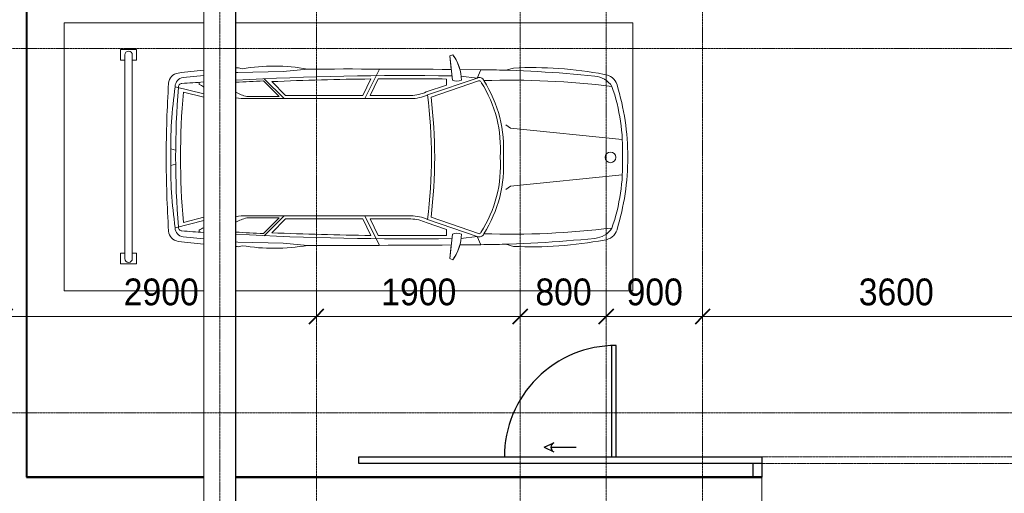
# Model space of a CAD drawing. Header units: millimetres. Extents: x 5617 to 131373, y -9330 to 158328.
# Tile 63 of 83: x 64697 to 73872, y 45951 to 50369. Entities that reach past the tile are written whole.
import ezdxf

# ---------------------------------------------------------------- set-up
doc = ezdxf.new("R2010")
doc.units = ezdxf.units.MM
for name, pattern in [('ADSK_Линия сетки', [25, 20, -2.5, 0, -2.5]), ('Линия сетки', [25, 20, -2.5, 0, -2.5]), ('Осевая', [14, 10, -2, 0, -2]), ('Штрих_1_1_', [2, 1, -1])]:
    doc.linetypes.add(name, pattern=pattern)
for name, color, linetype, lineweight in [('Двери', 7, 'Continuous', 18), ('Кабельные лотки', 7, 'Continuous', 18), ('Каркас_Импост', 7, 'Continuous', 30), ('Осевая линия', 7, 'Осевая', 18), ('Оси', 7, 'Continuous', 9), ('Остекление', 7, 'Continuous', 30), ('Панель', 7, 'Continuous', 30), ('Парковка', 7, 'Continuous', 18), ('Перекрытия', 7, 'Continuous', 18), ('Размеры', 7, 'Continuous', 9), ('Размеры-100', 7, 'Continuous', 9), ('Стены разрез', 7, 'Continuous', 40), ('Элементы узлов', 7, 'Continuous', 18)]:
    doc.layers.add(name, color=color, linetype=linetype, lineweight=lineweight)
doc.styles.add('Arial', font='arial.ttf', dxfattribs={"width": 0.9, "height": 250})
doc.dimstyles.new('Основной_2_5_мм', dxfattribs={"dimscale": 304.8, "dimtxt": 255.06485, "dimasz": 0.463911, "dimexe": 0.492126, "dimexo": 0.492126, "dimgap": 0.098425, "dimtad": 1, "dimdec": 0, "dimdsep": 46, "dimtxsty": 'Arial', "dimblk1": 'OBLIQUE', "dimblk2": 'OBLIQUE', "dimsah": 1, "dimcen": 0.09, "dimdle": 0.492126, "dimazin": 2, "dimtfac": 1, "dimtdec": 4, "dimtix": 1, "dimtmove": 0, "dimatfit": 3, "dimfxl": 1, "dimtvp": 1, "dimtolj": 1, "dimtzin": 0, "dimlwd": 20, "dimlwe": 20, "dimarcsym": 2})

# ---------------------------------------------------------------- blocks, each defined once
blk = doc.blocks.new('101_Ворота откатные - _ПЧ_3600х2400_EI60_Пр-4279515-МКСС_LB01_-7_650__Кабельные конструкции_Лотки_4')
at = {"layer": 'Каркас_Импост', "color": 253, "true_color": 0xaaaaaa}
for p, q in [((-2075, -150), (-1800, -150)), ((-2075, -340), (-2075, -150)), ((-1800, -150), (-1800, -280)), ((1800, -150), (1880, -150)), ((1800, -280), (1800, -150)), ((1880, -150), (1880, -280)), ((-1875, -340), (-2075, -340)), ((-1875, -280), (-1875, -340)), ((-1800, -280), (-1875, -280))]:
    blk.add_line(p, q, dxfattribs=at)
at = {"layer": 'Остекление', "color": 253, "true_color": 0xaaaaaa}
for p, q in [((3763.8, -430), (3527.5, -430)), ((3827.5, -430), (3736.9, -387.7)), ((3827.5, -430), (3736.9, -472.3))]:
    blk.add_line(p, q, dxfattribs=at)
blk.add_arc((3717.2, -430), 46.6, 295, 65, dxfattribs=at)
at = {"layer": 'Панель', "linetype": 'Штрих_1_1_', "lineweight": 9}
for p, q in [((-1840, -280), (1800, -280)), ((-1840, -340), (-1840, -280)), ((1800, -340), (-1840, -340))]:
    blk.add_line(p, q, dxfattribs=at)
at = {"layer": 'Панель', "color": 253, "true_color": 0xaaaaaa}
for p, q in [((1800, -280), (5555, -280)), ((1800, -340), (1800, -280)), ((5555, -340), (1800, -340)), ((3157.5, -340), (3157.5, -1380)), ((3197.5, -340), (3197.5, -1380)), ((5555, -280), (5555, -340)), ((3157.5, -1380), (3197.5, -1380))]:
    blk.add_line(p, q, dxfattribs=at)
blk.add_arc((3157.5, -340), 1040, 270, 0, dxfattribs=at)
blk = doc.blocks.new('199_Парковочные места 3 класса и МГН - Средний класс-V32-МКСС_LB01_-7_650__Кабельные конструкции_Лотки_4')
at = {"layer": 'Парковка', "color": 253, "true_color": 0xaaaaaa}
for p, q in [((0, -3700), (0, 0)), ((0, 0), (2500, 0)), ((2500, 0), (2500, -3700)), ((0, -5300), (0, -4000)), ((2500, -4000), (2500, -5300)), ((250, -4625), (250, -4775)), ((250, -4625), (350, -4625)), ((300, -4665), (2200, -4665)), ((350, -4625), (350, -4665)), ((2150, -4625), (2150, -4665)), ((2150, -4625), (2250, -4625)), ((2250, -4625), (2250, -4775)), ((300, -4735), (2200, -4735)), ((350, -4735), (350, -4775)), ((2150, -4735), (2150, -4775)), ((250, -4775), (350, -4775)), ((2150, -4775), (2250, -4775)), ((2500, -5300), (0, -5300))]:
    blk.add_line(p, q, dxfattribs=at)
for centre, start, end in [((300, -4700), 90, 270), ((2200, -4700), 270, 90)]:
    blk.add_arc(centre, 35, start, end, dxfattribs=at)
at = {"layer": 'Элементы узлов', "color": 253, "true_color": 0xaaaaaa}
for p, q in [((983.8, -1142.3), (1089.6, -98.7)), ((1523.8, -1142.3), (1418.1, -98.7)), ((422.3, -1114.3), (442.5, -1185.5)), ((422.3, -1114.3), (442.5, -1185.5)), ((952.8, -1185.7), (983.8, -1142.3)), ((1554.8, -1185.7), (1523.8, -1142.3)), ((2085.4, -1114.3), (2065.2, -1185.5)), ((2065.2, -1185.5), (2085.4, -1114.3)), ((435.9, -1612.5), (437.8, -1418.4)), ((437.8, -1418.4), (435.9, -1612.5)), ((515.3, -1452.5), (437.8, -1418.4)), ((515.3, -1452.5), (496.7, -1604.6)), ((515.3, -1452.5), (672.7, -1914.3)), ((542.8, -1440), (693.3, -1881.5)), ((1964.9, -1440), (1814.4, -1881.5)), ((1992.3, -1452.5), (1834.9, -1914.3)), ((1992.3, -1452.5), (2069.9, -1418.4)), ((1992.3, -1452.5), (2010.9, -1604.6)), ((2071.8, -1612.5), (2069.9, -1418.4)), ((2071.8, -1612.5), (2069.9, -1418.4)), ((297.9, -1678.4), (307.5, -1706.8)), ((297.9, -1678.4), (307.5, -1706.8)), ((307.5, -1706.8), (535.8, -1682.8)), ((307.5, -1706.8), (435.2, -1693.4)), ((580.4, -1736.3), (524.7, -1736.3)), ((580.4, -1736.3), (644.8, -1925.3)), ((1927.3, -1736.3), (1862.8, -1925.3)), ((1927.3, -1736.3), (1982.9, -1736.3)), ((2200.1, -1706.8), (1971.9, -1682.8)), ((2072.4, -1693.4), (2200.1, -1706.8)), ((2209.8, -1678.4), (2200.1, -1706.8)), ((2200.1, -1706.8), (2209.8, -1678.4)), ((677.7, -2069.4), (677.7, -2449.4)), ((707.7, -2069.1), (707.7, -3598.1)), ((1800, -2069.1), (1799.9, -3598.1)), ((1830, -2069.4), (1830, -2449.4)), ((707.7, -2497.5), (431.5, -2362.6)), ((677.7, -2449.4), (523.4, -2374)), ((1800, -2497.5), (2076.1, -2362.6)), ((1830, -2449.4), (1984.3, -2374)), ((677.7, -2516.2), (524, -2441.1)), ((1830, -2516.2), (1983.6, -2441.1)), ((677.7, -2516.2), (677.7, -3236.7)), ((1830, -2516.2), (1830, -3236.7)), ((453.3, -3259.9), (431.6, -3033.4)), ((2054.4, -3259.9), (2076.1, -3033.4)), ((462.6, -3681.8), (453.3, -3259.9)), ((707.7, -3249.1), (521.7, -3435.1)), ((687.7, -3297.4), (542, -3443)), ((677.7, -3236.7), (548.7, -3365.7)), ((687.7, -3297.4), (687.7, -3598.1)), ((1799.9, -3249.1), (1986, -3435.1)), ((1819.9, -3297.4), (1819.9, -3598.1)), ((1819.9, -3297.4), (1965.6, -3443)), ((1830, -3236.7), (1959, -3365.7)), ((2045.1, -3681.8), (2054.4, -3259.9)), ((419.2, -3675.6), (428.5, -3641.5)), ((428.5, -3641.5), (419.2, -3675.6)), ((2088.5, -3675.6), (2079.2, -3641.5)), ((2088.5, -3675.6), (2079.2, -3641.5)), ((464.3, -3700), (462.6, -3681.8)), ((2043.3, -3700), (2045.1, -3681.8)), ((511.9, -4192.1), (493.3, -4000)), ((662.1, -4000), (596, -4265.1)), ((693, -4000), (645.9, -4188.9)), ((1814.6, -4000), (1861.7, -4188.9)), ((1845.6, -4000), (1911.6, -4265.1)), ((1995.8, -4192.1), (2014.3, -4000)), ((574.3, -4041.7), (555, -4041.7)), ((1933.4, -4041.7), (1952.6, -4041.7)), ((1188.1, -4261.3), (1176.6, -4307.4)), ((1319.5, -4261.3), (1331, -4307.4))]:
    blk.add_line(p, q, dxfattribs=at)
blk.add_circle((1255.7, -208.4), 49.6, dxfattribs=at)
for centre, radius, start, end in [((1253.8, -2377.4), 2329.4, 90.0001, 106.87163), ((1253.8, -2377.4), 2329.4, 90.0001, 106.87163), ((1253.8, -2377.4), 2329.4, 73.12837, 89.9999), ((1253.8, -2377.4), 2329.4, 73.12837, 89.9999), ((617.5, -279.1), 136.8, 106.87163, 175.06646), ((617.5, -279.1), 136.8, 106.87163, 175.06646), ((1178.2, -1868.5), 1772, 87.55356, 109.28685), ((1329.5, -1868.5), 1772, 70.71315, 92.44644), ((1890.2, -279.1), 136.8, 4.93354, 73.12837), ((1890.2, -279.1), 136.8, 4.93354, 73.12837), ((3990.7, -937.1), 3572.9, 169.19502, 182.84297), ((3990.7, -937.1), 3572.9, 169.19502, 182.84297), ((710.3, -375.7), 214.7, 123.15565, 174.25868), ((8357.7, -1141), 7822.1, 173.06091, 181.81947), ((1797.4, -375.7), 214.7, 5.74132, 56.84435), ((-5850.1, -1141), 7822.1, 358.18053, 6.93909), ((-1483.1, -937.1), 3572.9, 357.15703, 10.80498), ((-1483.1, -937.1), 3572.9, 357.15703, 10.80498), ((12318.1, -1542.7), 11881, 174.25868, 179.4003), ((-9810.4, -1542.7), 11881, 0.5997, 5.74132), ((12318.1, -1542.7), 11881, 178.27689, 179.4003), ((-9810.4, -1542.7), 11881, 0.5997, 1.72311), ((1172.2, -2380), 1175.5, 86.01808, 122.56229), ((1172.2, -2380), 1145.5, 85.91361, 122.56229), ((1335.5, -2380), 1175.5, 57.43771, 93.98192), ((1335.5, -2380), 1145.5, 57.23043, 94.08639), ((555, -1431.5), 44.9, 110.13727, 207.92346), ((555, -1431.5), 14.9, 110.13727, 214.65666), ((1952.7, -1431.5), 14.9, 325.34334, 79.17584), ((1952.7, -1431.5), 44.9, 332.07654, 69.86273), ((545.7, -2019.9), 421.9, 91.34489, 125.96656), ((545.7, -2019.9), 421.9, 105.08018, 125.96656), ((444.1, -1640.4), 100.9, 335.18442, 24.81558), ((2063.5, -1640.4), 100.9, 155.18442, 204.81558), ((1962, -2019.9), 421.9, 54.03344, 88.65511), ((1962, -2019.9), 421.9, 54.03344, 74.91982), ((122294.8, -2693.9), 121863.7, 179.529578, 180.159624), ((122294.8, -2693.9), 121863.7, 179.529578, 180.159624), ((29999.8, -2117.9), 29507.5, 179.16337, 183.07365), ((29999.8, -2117.9), 29477.5, 179.25824, 180.49792), ((-27492.1, -2117.9), 29507.5, 356.92635, 0.83663), ((-27492.1, -2117.9), 29477.5, 359.50208, 0.74176), ((-119787.1, -2693.9), 121863.7, 359.840376, 0.470422), ((-119787.1, -2693.9), 121863.7, 359.840376, 0.470422), ((308.1, -2077.9), 369.7, 1.31708, 24.38604), ((1253.8, -6444.6), 4567.5, 82.69086, 97.30888), ((308.1, -2077.9), 399.7, 1.26668, 24.1731), ((1253.8, -6444.6), 4597.5, 82.99641, 97.00333), ((2199.5, -2077.9), 399.7, 155.8269, 178.73332), ((2199.5, -2077.9), 369.7, 155.61396, 178.68292), ((29999.8, -2117.9), 29477.5, 180.62835, 182.42614), ((-27492.1, -2117.9), 29477.5, 357.57386, 359.37165), ((2197.9, -3346.5), 1793.9, 169.94924, 189.46651), ((2197.9, -3346.5), 1793.9, 169.94924, 189.46651), ((309.7, -3346.5), 1793.9, 350.53349, 10.05076), ((309.7, -3346.5), 1793.9, 350.53349, 10.05076), ((29999.8, -2117.9), 29487.5, 182.57574, 183.07564), ((-27492.1, -2117.9), 29487.5, 356.92436, 357.42426), ((270, -3491.9), 431, 330.99245, 345.73967), ((104.4, -3598.1), 603.3, 350.25352, 0.0001), ((2403.2, -3598.1), 603.3, 179.9999, 189.74648), ((2237.6, -3491.9), 431, 194.26033, 209.00755), ((9206.1, -3181.8), 8800.8, 183.21671, 183.37575), ((9206.1, -3181.8), 8800.8, 183.21671, 183.37575), ((-6698.4, -3181.8), 8800.8, 356.62425, 356.78329), ((-6698.4, -3181.8), 8800.8, 356.62425, 356.78329), ((9206.1, -3181.8), 8800.8, 185.33482, 186.88355), ((9206.1, -3181.8), 8800.8, 185.33482, 186.88355), ((29999.8, -2117.9), 29507.5, 183.65724, 184.05433), ((-103, -3648.4), 783.2, 329.85536, 333.26155), ((2610.7, -3648.4), 783.2, 206.73845, 210.14464), ((-27492.1, -2117.9), 29507.5, 355.94567, 356.34276), ((-6698.4, -3181.8), 8800.8, 353.11645, 354.66518), ((-6698.4, -3181.8), 8800.8, 353.11645, 354.66518), ((592.6, -4184.1), 81.1, 185.69288, 272.42286), ((599.8, -4201.7), 33.8, 184.05433, 277.09501), ((1253.8, 2688.8), 6904.6, 264.9489, 275.0511), ((1907.8, -4201.7), 33.8, 262.90499, 355.94567), ((1915.1, -4184.1), 81.1, 267.57714, 354.30712), ((571.1, -4224.2), 103.1, 186.88355, 266.35928), ((571.1, -4224.2), 103.1, 186.88355, 266.35928), ((1185.4, -179.7), 4127.7, 261.79078, 270.94992), ((1253.8, 3792.2), 8053.7, 265.37189, 274.62811), ((1322.3, -179.7), 4127.7, 269.05008, 278.20922), ((1936.5, -4224.2), 103.1, 273.64072, 353.11645), ((1936.5, -4224.2), 103.1, 273.64072, 353.11645), ((1249.8, 6442.3), 10791.2, 266.35928, 270.02128), ((1249.8, 6442.3), 10791.2, 266.35928, 270.02128), ((1257.8, 6442.3), 10791.2, 269.97872, 273.64072), ((1257.8, 6442.3), 10791.2, 269.97872, 273.64072)]:
    blk.add_arc(centre, radius, start, end, dxfattribs=at)
blk = doc.blocks.new('135_SLK_GD_AR_rvt-1-МКСС_LB01_-7_650__Кабельные конструкции_Лотки_4')
at = {"layer": 'Перекрытия', "color": 253, "true_color": 0xaaaaaa}
for p, q in [((119650, 56502), (119650, 46100)), ((119650, 46100), (121300, 46100)), ((121600, 46100), (126420, 46100)), ((126500, 46100), (126500, 45800))]:
    blk.add_line(p, q, dxfattribs=at)
at = {"layer": 'Стены разрез', "color": 253, "true_color": 0xaaaaaa}
for p, q in [((119650, 56502), (119650, 46100)), ((119652, 46102), (119652, 56502)), ((119650, 46100), (119652, 46100)), ((121300, 46102), (119652, 46102)), ((119652, 46100), (121300, 46100)), ((126500, 46102), (121600, 46102)), ((121600, 46100), (126500, 46100)), ((126500, 46100), (126500, 46102))]:
    blk.add_line(p, q, dxfattribs=at)
at = {"layer": 'Двери', "color": 253, "lineweight": 18, "true_color": 0xaaaaaa, "rotation": 180}
blk.add_blockref('101_Ворота откатные - _ПЧ_3600х2400_EI60_Пр-4279515-МКСС_LB01_-7_650__Кабельные конструкции_Лотки_4', (128300, 45950), dxfattribs=at)
at = {"layer": 'Парковка', "color": 253, "lineweight": 18, "true_color": 0xaaaaaa, "rotation": 269.9999999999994}
blk.add_blockref('199_Парковочные места 3 класса и МГН - Средний класс-V32-МКСС_LB01_-7_650__Кабельные конструкции_Лотки_4', (125300, 50340), dxfattribs=at)
blk = doc.blocks.new('DIMBLOCK61-МКСС_LB01_-7_650__Кабельные конструкции_Лотки_4')
at = {"layer": 'Размеры-100', "lineweight": 20, "transparency": 16777216}
for p, q in [((64561.2, 47600), (64561.2, 47750)), ((67461.2, 47600), (67461.2, 47750)), ((64561.2, 47600), (67461.2, 47600)), ((64561.2, 47600), (64561.2, 47550)), ((67461.2, 47600), (67461.2, 47550))]:
    blk.add_line(p, q, dxfattribs=at)
at = {"layer": 'Размеры-100', "lineweight": 40, "transparency": 16777216}
for p, q in [((64561.2, 47600), (64631.9, 47670.7)), ((67461.2, 47600), (67531.9, 47670.7)), ((64561.2, 47600), (64490.5, 47529.3)), ((67461.2, 47600), (67390.5, 47529.3))]:
    blk.add_line(p, q, dxfattribs=at)
at = {"layer": 'Размеры-100', "color": 0, "lineweight": 20, "transparency": 16777216, "insert": (65665.9, 47954.6), "char_height": 250, "width": 828.765, "attachment_point": 1, "line_spacing_factor": 0.941778, "style": 'Arial'}
blk.add_mtext('2900', dxfattribs=at)
blk = doc.blocks.new('_Oblique')
at = {"color": 0, "linetype": 'ByBlock', "lineweight": -2}
blk.add_line((-0.5, -0.5), (0.5, 0.5), dxfattribs=at)
blk = doc.blocks.new('DIMBLOCK62-МКСС_LB01_-7_650__Кабельные конструкции_Лотки_4')
at = {"layer": 'Размеры-100', "lineweight": 20, "transparency": 16777216}
for p, q in [((67461.2, 47600), (67461.2, 47750)), ((69361.2, 47600), (69361.2, 47750)), ((67461.2, 47600), (69361.2, 47600)), ((67461.2, 47600), (67461.2, 47550)), ((69361.2, 47600), (69361.2, 47550))]:
    blk.add_line(p, q, dxfattribs=at)
at = {"layer": 'Размеры-100', "lineweight": 40, "transparency": 16777216}
for p, q in [((67461.2, 47600), (67531.9, 47670.7)), ((69361.2, 47600), (69431.9, 47670.7)), ((67461.2, 47600), (67390.5, 47529.3)), ((69361.2, 47600), (69290.5, 47529.3))]:
    blk.add_line(p, q, dxfattribs=at)
at = {"layer": 'Размеры-100', "color": 0, "lineweight": 20, "transparency": 16777216, "insert": (68065.9, 47954.6), "char_height": 250, "width": 828.765, "attachment_point": 1, "line_spacing_factor": 0.941778, "style": 'Arial'}
blk.add_mtext('1900', dxfattribs=at)
blk = doc.blocks.new('DIMBLOCK63-МКСС_LB01_-7_650__Кабельные конструкции_Лотки_4')
at = {"layer": 'Размеры-100', "lineweight": 20, "transparency": 16777216}
for p, q in [((69361.2, 47600), (69361.2, 47750)), ((70161.2, 47600), (70161.2, 47750)), ((69361.2, 47600), (70161.2, 47600)), ((69361.2, 47600), (69361.2, 47550)), ((70161.2, 47600), (70161.2, 47550))]:
    blk.add_line(p, q, dxfattribs=at)
at = {"layer": 'Размеры-100', "lineweight": 40, "transparency": 16777216}
for p, q in [((69361.2, 47600), (69431.9, 47670.7)), ((70161.2, 47600), (70231.9, 47670.7)), ((69361.2, 47600), (69290.5, 47529.3)), ((70161.2, 47600), (70090.5, 47529.3))]:
    blk.add_line(p, q, dxfattribs=at)
at = {"layer": 'Размеры-100', "color": 0, "lineweight": 20, "transparency": 16777216, "insert": (69502.2, 47954.6), "char_height": 250, "width": 621.573, "attachment_point": 1, "line_spacing_factor": 0.941778, "style": 'Arial'}
blk.add_mtext('800', dxfattribs=at)
blk = doc.blocks.new('DIMBLOCK64-МКСС_LB01_-7_650__Кабельные конструкции_Лотки_4')
at = {"layer": 'Размеры-100', "lineweight": 20, "transparency": 16777216}
for p, q in [((70161.2, 47600), (70161.2, 47750)), ((71061.2, 47600), (71061.2, 47750)), ((70161.2, 47600), (71061.2, 47600)), ((70161.2, 47600), (70161.2, 47550)), ((71061.2, 47600), (71061.2, 47550))]:
    blk.add_line(p, q, dxfattribs=at)
at = {"layer": 'Размеры-100', "lineweight": 40, "transparency": 16777216}
for p, q in [((70161.2, 47600), (70231.9, 47670.7)), ((71061.2, 47600), (71131.9, 47670.7)), ((70161.2, 47600), (70090.5, 47529.3)), ((71061.2, 47600), (70990.5, 47529.3))]:
    blk.add_line(p, q, dxfattribs=at)
at = {"layer": 'Размеры-100', "color": 0, "lineweight": 20, "transparency": 16777216, "insert": (70352.2, 47954.6), "char_height": 250, "width": 621.573, "attachment_point": 1, "line_spacing_factor": 0.941778, "style": 'Arial'}
blk.add_mtext('900', dxfattribs=at)
blk = doc.blocks.new('DIMBLOCK65-МКСС_LB01_-7_650__Кабельные конструкции_Лотки_4')
at = {"layer": 'Размеры-100', "lineweight": 20, "transparency": 16777216}
for p, q in [((71061.2, 47600), (71061.2, 47750)), ((74661.2, 47600), (74661.2, 47750)), ((71061.2, 47600), (74661.2, 47600)), ((71061.2, 47600), (71061.2, 47550)), ((74661.2, 47600), (74661.2, 47550))]:
    blk.add_line(p, q, dxfattribs=at)
at = {"layer": 'Размеры-100', "lineweight": 40, "transparency": 16777216}
for p, q in [((71061.2, 47600), (71131.9, 47670.7)), ((74661.2, 47600), (74731.9, 47670.7)), ((71061.2, 47600), (70990.5, 47529.3)), ((74661.2, 47600), (74590.5, 47529.3))]:
    blk.add_line(p, q, dxfattribs=at)
at = {"layer": 'Размеры-100', "color": 0, "lineweight": 20, "transparency": 16777216, "insert": (72515.9, 47954.6), "char_height": 250, "width": 828.765, "attachment_point": 1, "line_spacing_factor": 0.941778, "style": 'Arial'}
blk.add_mtext('3600', dxfattribs=at)

msp = doc.modelspace()

# ---------------------------------------------------------------- linework, layer by layer
at = {"layer": 'Кабельные лотки', "color": 96, "true_color": 0x008000}
for p, q in [((66411.2, 44878.3), (66411.2, 55345.3)), ((66413.7, 44878.3), (66413.7, 55345.3)), ((66708.7, 44878.3), (66708.7, 55345.3)), ((66711.2, 44878.3), (66711.2, 55345.3))]:
    msp.add_line(p, q, dxfattribs=at)
at = {"layer": 'Осевая линия'}
msp.add_line((66561.2, 44878.3), (66561.2, 55345.3), dxfattribs=at)
at = {"layer": 'Оси', "linetype": 'Линия сетки'}
for p, q in [((67461.2, -8455.2), (67461.2, 59061.9)), ((69361.2, -8455.2), (69361.2, 59061.9)), ((70161.2, -8455.2), (70161.2, 59061.9)), ((71061.2, -8455.2), (71061.2, 59061.9))]:
    msp.add_line(p, q, dxfattribs=at)
at = {"layer": 'Оси', "linetype": 'ADSK_Линия сетки'}
for p, q in [((99418.7, 50100), (28101.2, 50100)), ((99418.7, 46700), (28101.2, 46700))]:
    msp.add_line(p, q, dxfattribs=at)

# ---------------------------------------------------------------- block references
at = {"lineweight": 5}
msp.add_blockref('135_SLK_GD_AR_rvt-1-МКСС_LB01_-7_650__Кабельные конструкции_Лотки_4', (-54888.8, 0), dxfattribs=at)

# ---------------------------------------------------------------- dimensions: what is measured, and where the dimension line sits
at = {"layer": 'Размеры', "lineweight": 20}
for base, p1, p2, override, picture, middle in [((67461.2, 47600), (64561.2, 47700), (67461.2, 47700), {"dimpost": '<>', "dimfxl": 2900}, 'DIMBLOCK61-МКСС_LB01_-7_650__Кабельные конструкции_Лотки_4', (66011.2, 47757.6)), ((69361.2, 47600), (67461.2, 47700), (69361.2, 47700), {"dimpost": '<>', "dimfxl": 1900}, 'DIMBLOCK62-МКСС_LB01_-7_650__Кабельные конструкции_Лотки_4', (68411.2, 47757.6)), ((70161.2, 47600), (69361.2, 47700), (70161.2, 47700), {"dimpost": '<>', "dimfxl": 800}, 'DIMBLOCK63-МКСС_LB01_-7_650__Кабельные конструкции_Лотки_4', (69761.2, 47757.6)), ((71061.2, 47600), (70161.2, 47700), (71061.2, 47700), {"dimpost": '<>', "dimfxl": 900}, 'DIMBLOCK64-МКСС_LB01_-7_650__Кабельные конструкции_Лотки_4', (70611.2, 47757.6)), ((74661.2, 47600), (71061.2, 47700), (74661.2, 47700), {"dimpost": '<>', "dimfxl": 3600}, 'DIMBLOCK65-МКСС_LB01_-7_650__Кабельные конструкции_Лотки_4', (72861.2, 47757.7))]:
    dim = msp.add_linear_dim(base=base, p1=p1, p2=p2, dimstyle='Основной_2_5_мм', override=override, dxfattribs=at)
    dim.commit()
    dim.dimension.update_dxf_attribs({"geometry": picture, "text_midpoint": middle})

doc.saveas('drawing.dxf')
